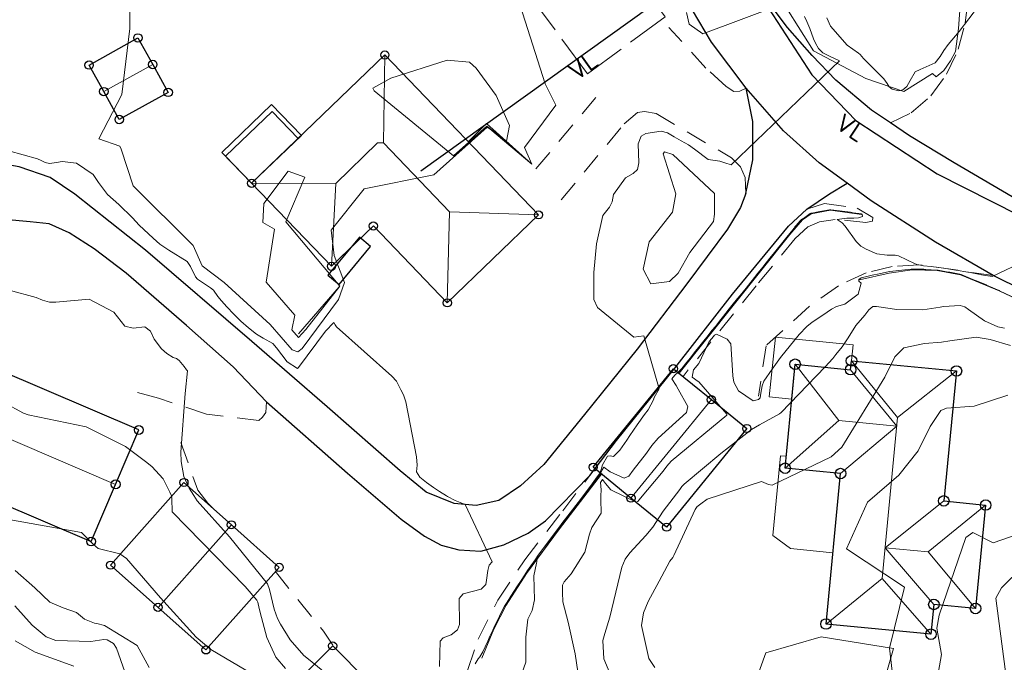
# Model space of a CAD drawing. Header units: metres. Extents: x 0 to 385757, y 0 to 6885278.
# Tile 31 of 108: x 308702 to 308770, y 6884135 to 6884179. Entities that reach past the tile are written whole.
import ezdxf

# ---------------------------------------------------------------- set-up
doc = ezdxf.new("R2010")
doc.units = ezdxf.units.M
doc.linetypes.add('RUIN', pattern=[3.8, 3, -0.8])
doc.linetypes.add('STVEGKANT', pattern=[2.5, 1.5, -1])
for name, color, linetype in [('K--DI---', 7, 'Continuous'), ('K--DI---05014--Takkant-HUS_PRIKK', 8, 'Continuous'), ('K--DI---09111--KantUtsnitt', 9, 'Continuous'), ('K--DI---Flateavgrensning', 9, 'Continuous'), ('K--DI---LednTraseseksjon-VL-Sosiinfo', 9, 'Continuous'), ('K--DI---VegAnnenAvgrensning', 9, 'Continuous'), ('K--DI---VegFiktivGrense', 9, 'Continuous')]:
    doc.layers.add(name, color=color, linetype=linetype)
for name, color, linetype, lineweight in [('K--DI---05006--Grunnmur-RUIN', 8, 'RUIN', 20), ('K--DI---05041--TakoverbyggKant-OVERBYGG', 8, 'Continuous', 9), ('K--DI---05061--Veranda-HUSDIV', 8, 'Continuous', 9), ('K--DI---05080--Bygningslinje-HUSDIV', 8, 'Continuous', 9), ('K--DI---06002--MurLoddrett-STMUR', 8, 'STREK MED BDS208', 9), ('K--DI---07007--AnnetVegarealAvgrensning-STVEGKANT', 252, 'STVEGKANT', 20), ('K--DI---07018--Vegdekkekant-VKANT', 250, 'Continuous', 25), ('K--DI---08000--LednTraseseksjon-Vann', 5, 'Continuous', 25), ('K--DI---Høydekurve-KURVE', 8, 'Continuous', 9), ('K--DI---Høydekurve-TKURVE', 7, 'Continuous', 20), ('K--DI---Mønelinje-HUSDIV', 8, 'Continuous', 9)]:
    doc.layers.add(name, color=color, linetype=linetype, lineweight=lineweight)
doc.layers.add('K--DI---HUS_PRIKK', color=7, linetype='Continuous', true_color=0x000000)
doc.styles.add('Focus CAT', font='isocpeur.ttf')
doc.linetypes.add('STREK MED BDS208', pattern='A,3.5,[208,BDS.shx,S=128,R=0,X=0,Y=0]', length=3.5)

# ---------------------------------------------------------------- blocks, each defined once
blk = doc.blocks.new('BDS199')
at = {"layer": 'K--DI---'}
blk.add_circle((0, 0), 5, dxfattribs=at)

msp = doc.modelspace()

# ---------------------------------------------------------------- linework, layer by layer
at = {"layer": 'K--DI---05006--Grunnmur-RUIN'}
msp.add_polyline3d([(308735.2, 6884183.85, 28.76), (308740.6, 6884187.84, 28.5), (308746.81, 6884179.39, 28.57), (308741.41, 6884175.41, 28.62), (308735.2, 6884183.85, 28.76)], dxfattribs=at)
at = {"layer": 'K--DI---05014--Takkant-HUS_PRIKK', "flags": 128}
for points, elevation in [([(308727.32, 6884176.73), (308718.05, 6884167.81), (308723.61, 6884162.04), (308726.52, 6884164.84), (308731.66, 6884159.5), (308738.01, 6884165.61), (308727.32, 6884176.73)], 32.89), ([(308767.08, 6884154.76), (308766.2, 6884145.73), (308769.11, 6884145.44), (308768.41, 6884138.25), (308765.51, 6884138.53), (308765.31, 6884136.46), (308758.01, 6884137.17), (308759.02, 6884147.63), (308755.16, 6884148), (308755.86, 6884155.23), (308759.72, 6884154.85), (308759.78, 6884155.47), (308767.08, 6884154.76)], 37.27)]:
    msp.add_lwpolyline(points, dxfattribs=dict(at, elevation=elevation))
at = {"layer": 'K--DI---05014--Takkant-HUS_PRIKK'}
for points in [[(308706.74, 6884176.03, 31.07), (308710.14, 6884177.91, 31.07), (308711.17, 6884176.07, 32.07), (308712.24, 6884174.13, 31.07), (308708.84, 6884172.24, 31.07), (308707.77, 6884174.18, 32.07), (308706.74, 6884176.03, 31.07)], [(308693.75, 6884148.51, 29.05), (308706.89, 6884142.9, 29.05), (308708.59, 6884146.88, 30.83), (308710.2, 6884150.66, 29.05), (308697.06, 6884156.27, 29.05), (308695.45, 6884152.49, 30.83), (308693.75, 6884148.51, 29.05)], [(308741.81, 6884148.07, 33.07), (308747.39, 6884154.92, 33.07), (308750.03, 6884152.77, 35.2), (308752.5, 6884150.76, 33.07), (308746.92, 6884143.9, 33.07), (308744.44, 6884145.92, 35.2), (308741.81, 6884148.07, 33.07)], [(308708.24, 6884141.26, 30.47), (308713.34, 6884147.01, 30.47), (308716.64, 6884144.07, 33.54), (308719.97, 6884141.11, 30.47), (308714.87, 6884135.37, 30.47), (308711.54, 6884138.33, 33.54), (308708.24, 6884141.26, 30.47)], [(308717.16, 6884129.1, 30.13), (308723.69, 6884135.65, 30.13), (308726.12, 6884133.23, 31.81), (308728.54, 6884130.81, 30.13), (308722.01, 6884124.26, 30.13), (308719.59, 6884126.68, 31.81), (308717.16, 6884129.1, 30.13)]]:
    msp.add_polyline3d(points, dxfattribs=at)
at = {"layer": 'K--DI---05041--TakoverbyggKant-OVERBYGG'}
msp.add_polyline3d([(308721.51, 6884171.14, 32.89), (308718.05, 6884167.81, 32.89), (308715.98, 6884169.96, 32.24), (308719.44, 6884173.29, 32.19), (308721.51, 6884171.14, 32.89)], dxfattribs=at)
at = {"layer": 'K--DI---05061--Veranda-HUSDIV', "flags": 128}
for points, elevation in [([(308721.29, 6884170.93), (308719.47, 6884172.81), (308716.24, 6884169.7), (308718.05, 6884167.81), (308721.29, 6884170.93)], 30.31), ([(308754.49, 6884157.1), (308754.06, 6884152.96), (308755.62, 6884152.81), (308755.86, 6884155.23), (308759.72, 6884154.85), (308759.89, 6884156.57), (308754.49, 6884157.1)], 33.02), ([(308758.49, 6884142.13), (308759.02, 6884147.63), (308755.16, 6884148), (308755.24, 6884148.83), (308754.84, 6884148.87), (308754.31, 6884143.32), (308755.53, 6884142.41), (308758.49, 6884142.13)], 35.33), ([(308760.29, 6884130.07), (308759.59, 6884130.34), (308759.93, 6884131.32), (308761.8, 6884132.31), (308762.7, 6884135.48), (308757.66, 6884136.27), (308753.81, 6884135.16), (308751.76, 6884129.46), (308758.15, 6884124.54), (308760.29, 6884130.07)], 33.68)]:
    msp.add_lwpolyline(points, dxfattribs=dict(at, elevation=elevation))
at = {"layer": 'K--DI---05080--Bygningslinje-HUSDIV'}
for points in [[(308727.32, 6884176.73, 32.89), (308727.22, 6884170.61, 34.83), (308726.81, 6884170.61, 34.7)], [(308718.05, 6884167.81, 32.89), (308723.9, 6884167.8, 34.7), (308723.61, 6884162.04, 32.89)], [(308738.01, 6884165.61, 32.89), (308731.82, 6884165.83, 34.83), (308731.66, 6884159.5, 32.89)], [(308755.86, 6884155.23, 37.27), (308758.91, 6884151.32, 38.84), (308755.16, 6884148, 37.27)], [(308767.08, 6884154.76, 37.27), (308762.99, 6884151.52, 38.84), (308759.78, 6884155.47, 37.27)], [(308759.72, 6884154.85, 37.27), (308762.94, 6884150.93, 38.84), (308759.02, 6884147.63, 37.27)], [(308766.2, 6884145.73, 37.27), (308762.12, 6884142.47, 38.84), (308765.51, 6884138.53, 37.27)], [(308769.11, 6884145.44, 37.27), (308765.11, 6884142.18, 38.84), (308768.41, 6884138.25, 37.27)], [(308758.01, 6884137.17, 37.27), (308761.91, 6884140.33, 38.84), (308765.31, 6884136.46, 37.27)]]:
    msp.add_polyline3d(points, dxfattribs=at)
at = {"layer": 'K--DI---06002--MurLoddrett-STMUR'}
for points in [[(308754.34, 6884181.49, 28.62), (308757.13, 6884177.01, 29.03), (308760.77, 6884175.1, 29.93), (308763.41, 6884174.19, 29.97), (308765.42, 6884175.43, 30.44), (308765.68, 6884175.2, 30.44), (308766.21, 6884175.66, 30.56), (308766.66, 6884176.33, 30.61), (308767.01, 6884176.96, 30.63), (308767.22, 6884178.56, 30.56), (308767.37, 6884180.48, 30.63), (308767.25, 6884181.72, 30.61), (308767.05, 6884182.55, 30.57)], [(308733.12, 6884170.7, 30.79), (308734.39, 6884171.97, 30.79), (308737.55, 6884169.14, 29)], [(308760.47, 6884165.64, 30.22), (308758.31, 6884165.95, 30.27), (308756.97, 6884165.69, 30.28), (308756.36, 6884165.27, 30.3), (308755.49, 6884164.26, 30.32), (308747.79, 6884154.6, 30.92)], [(308777.58, 6884156.78, 30.87), (308770.06, 6884160.33, 31.02), (308767.36, 6884161.44, 31.14), (308765.75, 6884161.75, 31.18), (308764, 6884161.79, 31.23), (308762.4, 6884161.55, 31.3), (308760.33, 6884161.1, 31.36)], [(308721.31, 6884157.34, 30.3), (308724.13, 6884160.61, 30.19)], [(308742.4, 6884147.59, 30.82), (308739.46, 6884143.79, 30.4), (308737.18, 6884140.69, 29.82), (308735.76, 6884138.47, 29.42), (308734.91, 6884136.81, 29.34), (308734.06, 6884134.79, 29.53)]]:
    msp.add_polyline3d(points, dxfattribs=at)
at = {"layer": 'K--DI---07007--AnnetVegarealAvgrensning-STVEGKANT', "elevation": 27.59, "flags": 128}
msp.add_lwpolyline([(308719.71, 6884140.82), (308723.04, 6884136.67), (308723.85, 6884135.49)], dxfattribs=at)
at = {"layer": 'K--DI---07007--AnnetVegarealAvgrensning-STVEGKANT'}
for points in [[(308762.5, 6884172, 29.22), (308763.92, 6884172.71, 29.29), (308765.29, 6884173.89, 29.37), (308766.39, 6884175.39, 29.52), (308767.21, 6884177.14, 29.63), (308767.69, 6884178.95, 29.73), (308767.89, 6884180.54, 29.78), (308767.69, 6884183.62, 29.85)], [(308752.45, 6884174.41, 28.22), (308752.02, 6884174.21, 28.32), (308751.6, 6884174.2, 28.37), (308751.05, 6884174.54, 28.38), (308749.65, 6884175.81, 28.38), (308747.08, 6884178.63, 28.38)], [(308742, 6884173.78, 28.3), (308737.52, 6884168.45, 28.11)], [(308739.59, 6884166.65, 28.14), (308743.96, 6884171.93, 28.26), (308744.9, 6884172.73, 28.26), (308745.38, 6884172.79, 28.26), (308746.18, 6884172.65, 28.29), (308751.44, 6884169.57, 28.42), (308752.05, 6884168.95, 28.48), (308752.39, 6884168.21, 28.5), (308752.43, 6884167.11, 28.62)], [(308756.67, 6884166, 29.21), (308757.9, 6884166.4, 29.25), (308760.18, 6884166.08, 29.36), (308761.26, 6884165.44, 29.46), (308761.23, 6884165.17, 29.53), (308760.78, 6884165.09, 29.71), (308758.64, 6884165.3, 30.02), (308757.55, 6884165.13, 30.12), (308756.74, 6884164.77, 30.23), (308755.87, 6884163.96, 30.26), (308753.14, 6884160.67, 30.46), (308748.06, 6884154.38, 30.91)], [(308769.64, 6884161.4, 29.93), (308764.47, 6884162.15, 29.99), (308762.62, 6884162.02, 30.16), (308760.79, 6884161.59, 30.22), (308758.87, 6884160.68, 30.39), (308756.85, 6884159.27, 30.48), (308753.85, 6884156.52, 30.73), (308753.3, 6884153, 30.87)], [(308719.09, 6884152.62, 27.55), (308719.04, 6884151.87, 27.52), (308718.81, 6884151.54, 27.46), (308718.54, 6884151.31, 27.44), (308714.9, 6884151.76, 27.12), (308711.57, 6884152.88, 26.79), (308709.58, 6884153.41, 26.56)], [(308713.12, 6884149.78, 27.08), (308714.3, 6884146.47, 27.42), (308715, 6884145.58, 27.46), (308715.42, 6884145.15, 27.47)], [(308738.9, 6884126.15, 29.54), (308733.89, 6884130.24, 29.44), (308733.23, 6884131.07, 29.3), (308732.94, 6884132.04, 28.96), (308733.06, 6884133.95, 28.53), (308733.82, 6884136.12, 28.14), (308735.18, 6884138.84, 28.1), (308737.05, 6884141.63, 28.12), (308739.7, 6884145.05, 28.39), (308741.57, 6884147.49, 28.51)]]:
    msp.add_polyline3d(points, dxfattribs=at)
at = {"layer": 'K--DI---07018--Vegdekkekant-VKANT'}
for points in [[(308762.5, 6884172, 29.22), (308761.17, 6884172.89, 29.08), (308758.69, 6884174.97, 28.77), (308757.05, 6884176.7, 28.49), (308755.33, 6884178.63, 27.98), (308753.55, 6884181.03, 27.57), (308751.53, 6884184.46, 27.28), (308749.73, 6884187.8, 26.89), (308748.24, 6884191.32, 26.36), (308746.89, 6884195.01, 25.69), (308745.82, 6884198.65, 25.09), (308745.18, 6884201.76, 24.71), (308744.95, 6884204.92, 24.43), (308744.94, 6884208.2, 23.97), (308745.15, 6884211.58, 23.51), (308745.67, 6884214.97, 23.14), (308746.88, 6884219.74, 22.6), (308748.14, 6884223.62, 22.05), (308749.85, 6884227.01, 21.75), (308751.97, 6884230.39, 21.15), (308754.07, 6884233.08, 20.91), (308755.38, 6884234.47, 20.56)], [(308752.45, 6884174.41, 28.22), (308750.05, 6884177.62, 28.02), (308747.83, 6884181.35, 27.57), (308745.68, 6884185.32, 26.87), (308743.82, 6884189.42, 26.41), (308741.93, 6884193.5, 25.64), (308740.78, 6884197.79, 25.36)], [(308752.43, 6884167.11, 28.62), (308752.06, 6884166.12, 28.72), (308751.15, 6884164.61, 28.86), (308748.33, 6884160.82, 28.9), (308744.86, 6884156.27, 28.96), (308741.2, 6884151.73, 28.83), (308738.38, 6884148.25, 28.58), (308736.76, 6884146.77, 28.43), (308735.24, 6884145.76, 28.32), (308733.66, 6884145.41, 28.1), (308732.14, 6884145.54, 27.9), (308730.2, 6884146.34, 27.8), (308728.38, 6884147.81, 27.8), (308723.3, 6884152.27, 27.69), (308718.07, 6884156.81, 27.51), (308710.67, 6884163.15, 27.33), (308705.75, 6884167.06, 27.34), (308704.04, 6884168.2, 27.34), (308701.89, 6884168.96, 27.1), (308697.49, 6884169.73, 26.71), (308695.05, 6884170.25, 26.54)], [(308719.09, 6884152.62, 27.55), (308716.76, 6884155.04, 27.6), (308713.52, 6884157.93, 27.49), (308709.33, 6884161.57, 27.47), (308707.09, 6884163.25, 27.48), (308705.35, 6884164.37, 27.49), (308703.96, 6884164.98, 27.45), (308702.64, 6884165.14, 27.29), (308698.83, 6884165.48, 27.09), (308695.06, 6884165.08, 26.35)], [(308741.57, 6884147.49, 28.51), (308743.44, 6884149.93, 28.62), (308747.49, 6884154.96, 29.06), (308751.51, 6884160.09, 29.2), (308755.4, 6884164.83, 29.21), (308756.67, 6884166, 29.21)], [(308804.46, 6884145.14, 29.68), (308804.07, 6884145.3, 29.71), (308798.19, 6884147.97, 30.11), (308792.25, 6884150.65, 30.34), (308786.99, 6884153.05, 30.37), (308779.45, 6884156.54, 30.4), (308773.91, 6884159.3, 30.3), (308769.64, 6884161.4, 29.93)]]:
    msp.add_polyline3d(points, dxfattribs=at)
at = {"layer": 'K--DI---08000--LednTraseseksjon-Vann'}
for points in [[(308751.67, 6884184.31), (308729.81, 6884168.65)], [(308751.67, 6884184.31), (308754, 6884179.98), (308757.01, 6884175.35), (308760.08, 6884172.18), (308765.74, 6884168.46), (308773.34, 6884164.63), (308788.29, 6884158.83)]]:
    msp.add_lwpolyline(points, dxfattribs=at)
at = {"layer": 'K--DI---09111--KantUtsnitt', "linetype": 'Continuous', "elevation": 29.21}
msp.add_lwpolyline([(308756.67, 6884166), (308758.26, 6884167.07), (308759.47, 6884167.82)], dxfattribs=at)
at = {"layer": 'K--DI---09111--KantUtsnitt', "linetype": 'Continuous'}
for points in [[(308762.5, 6884172, 29.22), (308761.17, 6884172.89, 29.08), (308758.69, 6884174.97, 28.77), (308757.05, 6884176.7, 28.49), (308755.33, 6884178.63, 27.98), (308753.55, 6884181.03, 27.57), (308751.53, 6884184.46, 27.28), (308749.73, 6884187.8, 26.89), (308748.24, 6884191.32, 26.36), (308746.89, 6884195.01, 25.69), (308745.82, 6884198.65, 25.09), (308745.18, 6884201.76, 24.71), (308744.95, 6884204.92, 24.43), (308744.94, 6884208.2, 23.97), (308745.15, 6884211.58, 23.51), (308745.67, 6884214.97, 23.14), (308746.88, 6884219.74, 22.6), (308748.14, 6884223.62, 22.05), (308749.85, 6884227.01, 21.75), (308751.97, 6884230.39, 21.15), (308754.07, 6884233.08, 20.91), (308755.38, 6884234.47, 20.56)], [(308752.45, 6884174.41, 28.22), (308750.05, 6884177.62, 28.02), (308747.83, 6884181.35, 27.57), (308745.68, 6884185.32, 26.87), (308743.82, 6884189.42, 26.41), (308741.93, 6884193.5, 25.64), (308740.78, 6884197.79, 25.36)], [(308752.43, 6884167.11, 28.62), (308752.91, 6884169.44, 28.62), (308752.92, 6884172.1, 28.5), (308752.45, 6884174.41, 28.22)], [(308759.47, 6884167.82, 29.21), (308757.54, 6884169.23, 28.93), (308755.05, 6884171.45, 28.39), (308752.45, 6884174.41, 28.22)], [(308776.5, 6884163.96, 29.91), (308774.55, 6884164.9, 29.78), (308770.95, 6884166.87, 29.77), (308766.93, 6884169.24, 29.58), (308763.82, 6884171.11, 29.35), (308762.5, 6884172, 29.22)], [(308752.43, 6884167.11, 28.62), (308752.06, 6884166.12, 28.72), (308751.15, 6884164.61, 28.86), (308748.33, 6884160.82, 28.9), (308744.86, 6884156.27, 28.96), (308741.2, 6884151.73, 28.83), (308738.38, 6884148.25, 28.58), (308736.76, 6884146.77, 28.43), (308735.24, 6884145.76, 28.32), (308733.66, 6884145.41, 28.1), (308732.14, 6884145.54, 27.9), (308730.2, 6884146.34, 27.8), (308728.38, 6884147.81, 27.8), (308723.3, 6884152.27, 27.69), (308718.07, 6884156.81, 27.51), (308710.67, 6884163.15, 27.33), (308705.75, 6884167.06, 27.34), (308704.04, 6884168.2, 27.34), (308701.89, 6884168.96, 27.1), (308697.49, 6884169.73, 26.71), (308695.05, 6884170.25, 26.54)], [(308769.64, 6884161.4, 29.93), (308765.63, 6884163.71, 29.67), (308761.15, 6884166.59, 29.46), (308759.47, 6884167.82, 29.21)], [(308719.09, 6884152.62, 27.55), (308716.76, 6884155.04, 27.6), (308713.52, 6884157.93, 27.49), (308709.33, 6884161.57, 27.47), (308707.09, 6884163.25, 27.48), (308705.35, 6884164.37, 27.49), (308703.96, 6884164.98, 27.45), (308702.64, 6884165.14, 27.29), (308698.83, 6884165.48, 27.09), (308695.06, 6884165.08, 26.35)], [(308741.57, 6884147.49, 28.51), (308743.44, 6884149.93, 28.62), (308747.49, 6884154.96, 29.06), (308751.51, 6884160.09, 29.2), (308755.4, 6884164.83, 29.21), (308756.67, 6884166, 29.21)], [(308804.46, 6884145.14, 29.68), (308804.07, 6884145.3, 29.71), (308798.19, 6884147.97, 30.11), (308792.25, 6884150.65, 30.34), (308786.99, 6884153.05, 30.37), (308779.45, 6884156.54, 30.4), (308773.91, 6884159.3, 30.3), (308769.64, 6884161.4, 29.93)], [(308719.09, 6884152.62, 27.55), (308724.71, 6884147.65, 27.6), (308728.45, 6884144.47, 27.63), (308730.07, 6884143.27, 27.66), (308731.23, 6884142.66, 27.71), (308732.47, 6884142.32, 27.76), (308733.99, 6884142.24, 27.94), (308735.59, 6884142.67, 27.97), (308737.29, 6884143.49, 28.15), (308738.49, 6884144.34, 28.23), (308741.57, 6884147.49, 28.51)]]:
    msp.add_polyline3d(points, dxfattribs=at)
at = {"layer": 'K--DI---Flateavgrensning', "linetype": 'Continuous'}
msp.add_polyline3d([(308723.35, 6884161.41, 30.19), (308724.13, 6884160.77, 30.19), (308726.32, 6884163.42, 28.51), (308725.55, 6884164.06, 28.51), (308723.35, 6884161.41, 30.19)], dxfattribs=at)
at = {"layer": 'K--DI---Høydekurve-KURVE', "flags": 128}
for points, elevation in [([(308736.39, 6884181.28), (308738.47, 6884174.72), (308739.21, 6884173.23), (308737.03, 6884170.29), (308737.55, 6884169.14), (308734.61, 6884171.6), (308734.43, 6884171.72), (308730.72, 6884168.39), (308725.89, 6884167.42), (308723.58, 6884164.54), (308723.79, 6884162.79), (308724.52, 6884160.92), (308724.1, 6884159.72), (308721.56, 6884156.33), (308721.27, 6884156.1), (308720.87, 6884156.24), (308719.33, 6884157.99), (308716.14, 6884160.92), (308714.62, 6884162.06), (308713.98, 6884163.49), (308709.82, 6884167.62), (308708.98, 6884170.18), (308708.87, 6884170.38), (308707.43, 6884170.89), (308709.03, 6884173.97), (308709.57, 6884178.57), (308709.56, 6884182.05)], 29), ([(308748.31, 6884179.69), (308748.48, 6884178.86), (308749.43, 6884178.2), (308754.76, 6884180.2)], 28), ([(308733.61, 6884134.41), (308733.81, 6884134.75), (308733.92, 6884134.88), (308734.14, 6884135.23), (308734.3, 6884135.59), (308734.48, 6884135.99), (308734.63, 6884136.32), (308734.82, 6884136.74), (308734.95, 6884137.02), (308735.22, 6884137.56), (308735.37, 6884137.87), (308735.65, 6884138.41), (308735.82, 6884138.69), (308736.09, 6884139.11), (308736.3, 6884139.44), (308736.54, 6884139.82), (308736.79, 6884140.19), (308737.01, 6884140.53), (308737.25, 6884140.89), (308737.48, 6884141.22), (308737.77, 6884141.64), (308737.99, 6884141.95), (308738.34, 6884142.42), (308738.55, 6884142.7), (308738.9, 6884143.18), (308739.09, 6884143.43), (308739.47, 6884143.93), (308739.64, 6884144.15), (308740.04, 6884144.68), (308740.2, 6884144.9), (308740.61, 6884145.42), (308740.76, 6884145.62), (308741.18, 6884146.17), (308741.32, 6884146.35), (308741.74, 6884146.92), (308741.86, 6884147.08), (308741.97, 6884147.24), (308742.29, 6884147.67), (308742.46, 6884148.23), (308742.81, 6884148.83), (308742.98, 6884148.87), (308743.23, 6884148.81), (308743.67, 6884149.25), (308744.16, 6884149.96), (308744.37, 6884150.27), (308744.86, 6884151.01), (308745.38, 6884151.74), (308745.63, 6884152.06), (308746, 6884152.75), (308746.06, 6884152.91), (308746.39, 6884153.53), (308745.34, 6884157.2), (308744.63, 6884157.12), (308742.11, 6884159.18), (308741.86, 6884159.72), (308741.85, 6884161.6), (308742.03, 6884163.59), (308742.47, 6884165.56), (308742.94, 6884166.15), (308743.13, 6884166.51), (308743.22, 6884167.02), (308744.06, 6884168.18), (308744.58, 6884168.5), (308744.9, 6884168.76), (308744.99, 6884169.24), (308744.95, 6884170.54), (308745.15, 6884171.08), (308745.47, 6884171.28), (308746.53, 6884171.44), (308746.97, 6884171.31), (308747.45, 6884171.04), (308747.94, 6884170.77), (308748.44, 6884170.49), (308748.86, 6884170.18), (308749.8, 6884169.46), (308750.62, 6884169.35), (308750.97, 6884169.24), (308751.41, 6884169.09), (308758.95, 6884176.31), (308758.26, 6884176.65), (308757.79, 6884176.87), (308757.48, 6884177.17), (308757.27, 6884177.54), (308757.14, 6884177.84), (308756.87, 6884178.58), (308756.68, 6884179.05), (308756.51, 6884179.41)], 29), ([(308731.13, 6884134.21), (308731.17, 6884135.99), (308731.38, 6884136.21), (308731.94, 6884136.42), (308732.36, 6884136.77), (308732.5, 6884137.14), (308732.48, 6884138.95), (308732.77, 6884139.27), (308734.02, 6884139.6), (308734.34, 6884139.92), (308734.4, 6884140.22), (308734.47, 6884140.88), (308734.58, 6884141.27), (308734.78, 6884141.5), (308732.9, 6884145.48), (308732.21, 6884145.76), (308731.68, 6884146.04), (308731.6, 6884146.09), (308731.13, 6884146.39), (308730.71, 6884146.66), (308730.22, 6884147.02), (308729.76, 6884147.39), (308729.53, 6884147.75), (308729.56, 6884148.21), (308729.53, 6884148.79), (308728.78, 6884152.62), (308728.61, 6884153.11), (308728.44, 6884153.45), (308728.12, 6884154.05), (308727.81, 6884154.4), (308723.96, 6884157.84), (308723.85, 6884157.97), (308723.76, 6884158.12), (308723.2, 6884157.52), (308721.32, 6884155), (308721.23, 6884154.94), (308720.53, 6884155.4), (308719.79, 6884156.37), (308719.53, 6884156.66), (308718.86, 6884157.05), (308718.39, 6884157.31), (308717.83, 6884157.75), (308717.31, 6884158.23), (308716.81, 6884158.7), (308716.32, 6884159.21), (308715.96, 6884159.63), (308715.71, 6884159.94), (308715.39, 6884160.38), (308715.2, 6884160.55), (308714.29, 6884161.15), (308714.15, 6884161.3), (308713.79, 6884162.02), (308713.56, 6884162.37), (308712.28, 6884163.16), (308711.66, 6884163.57), (308711.19, 6884164), (308710.23, 6884164.9), (308709.76, 6884165.41), (308708.82, 6884166.33), (308708.03, 6884167.02), (308707.39, 6884167.87), (308707.02, 6884168.41), (308705.86, 6884169.21), (308704.87, 6884169.32), (308704.48, 6884169.25), (308703.99, 6884169.18), (308703.69, 6884169.26), (308703.42, 6884169.4), (308703.15, 6884169.5), (308701.17, 6884170.06)], 28), ([(308740.74, 6884133.85), (308740.56, 6884135.1), (308740.08, 6884137.31), (308739.7, 6884138.71), (308739.67, 6884139.36), (308739.68, 6884139.88), (308739.78, 6884140.11), (308740.28, 6884140.66), (308741.24, 6884142.17), (308741.55, 6884143.41), (308741.72, 6884143.88), (308742.36, 6884144.87), (308742.34, 6884145.85), (308742.35, 6884146.08), (308742.37, 6884146.49), (308742.31, 6884147), (308742.46, 6884147.21), (308742.67, 6884146.95), (308743.03, 6884146.51), (308744.81, 6884145.65), (308744.91, 6884145.68), (308744.99, 6884145.78), (308746.68, 6884147.79), (308746.94, 6884148.15), (308747.23, 6884148.49), (308751.11, 6884151.69), (308751.11, 6884151.77), (308749.17, 6884154), (308749.12, 6884154.03), (308748.69, 6884154.32), (308748.8, 6884154.84), (308749.16, 6884155.29), (308749.89, 6884156.8), (308750.06, 6884157.02), (308750.26, 6884157.25), (308750.38, 6884157.33), (308751.13, 6884156.98), (308751.38, 6884156.65), (308751.42, 6884156.31), (308751.52, 6884154.43), (308751.6, 6884153.98), (308751.92, 6884153.39), (308752.93, 6884152.68), (308753.31, 6884152.77), (308753.42, 6884152.9), (308753.48, 6884153.21), (308753.56, 6884153.73), (308753.67, 6884154.06), (308754.26, 6884154.88), (308754.83, 6884155.7), (308756.14, 6884157.3), (308756.68, 6884157.86), (308757.05, 6884158.16), (308757.5, 6884158.45), (308758.08, 6884158.85), (308758.38, 6884159.06), (308758.74, 6884159.24), (308759.32, 6884159.4), (308760.24, 6884160.11), (308760.45, 6884160.86), (308760.28, 6884161), (308760.3, 6884161.13), (308760.45, 6884161.23), (308760.95, 6884161.36), (308761.22, 6884161.41), (308761.71, 6884161.52), (308762.21, 6884161.62), (308762.45, 6884161.67), (308763.07, 6884161.75), (308763.28, 6884161.77), (308763.92, 6884161.84), (308764.08, 6884161.85), (308764.82, 6884161.83), (308764.87, 6884161.82), (308764.96, 6884161.81), (308765.7, 6884161.78), (308765.81, 6884161.77), (308766.51, 6884161.64), (308766.62, 6884161.62), (308767.32, 6884161.48), (308767.41, 6884161.46), (308768.22, 6884161.13), (308768.3, 6884161.1), (308768.4, 6884161.05), (308769.16, 6884160.74), (308769.18, 6884160.73), (308770.05, 6884160.35), (308770.07, 6884160.34), (308770.9, 6884159.94)], 31), ([(308723.99, 6884133.11), (308721.88, 6884134.83), (308721.69, 6884134.98), (308720.73, 6884136.07), (308720.06, 6884137.17), (308719.86, 6884137.55), (308719.62, 6884138.2), (308719.3, 6884139.58), (308719.16, 6884139.96), (308716.51, 6884143.23), (308714.26, 6884145.73), (308714.03, 6884146.1), (308713.71, 6884146.62), (308713.33, 6884147.42), (308713.14, 6884148.46), (308713.13, 6884149.12), (308713.43, 6884153.2), (308713.59, 6884154.76), (308713.53, 6884154.84), (308713.35, 6884155.07), (308713.01, 6884155.5), (308712.83, 6884155.62), (308712.59, 6884155.7), (308712.16, 6884155.97), (308711.78, 6884156.31), (308711.26, 6884156.97), (308711.01, 6884157.53), (308710.63, 6884157.82), (308709.82, 6884157.73), (308709.22, 6884157.88), (308708.46, 6884158.86), (308706.74, 6884159.75), (308704.44, 6884159.54), (308703.98, 6884159.54), (308703.5, 6884159.69), (308703.06, 6884159.87), (308701.18, 6884160.39)], 27), ([(308760.98, 6884159), (308761.26, 6884159.25), (308761.51, 6884159.24), (308762.93, 6884159.03), (308764.74, 6884159.02), (308765.95, 6884159.19), (308766.19, 6884159.24), (308767.33, 6884159.32), (308767.66, 6884159.23), (308767.93, 6884159.04), (308769.03, 6884158.25), (308769.97, 6884157.83), (308770.42, 6884157.74)], 32), ([(308743.16, 6884133.31), (308742.56, 6884134.74), (308742.49, 6884136.02), (308742.62, 6884136.52), (308742.97, 6884137.65), (308743.81, 6884141.12), (308744.03, 6884141.67), (308744.35, 6884142.13), (308745.48, 6884143.32), (308745.95, 6884143.9), (308746.69, 6884145.02), (308747.84, 6884146.53), (308747.98, 6884146.72), (308748.13, 6884146.9), (308750.69, 6884149.02), (308752.82, 6884150.69), (308753.38, 6884151.02), (308754.76, 6884151.78), (308754.88, 6884151.88), (308757.94, 6884155.05), (308758.49, 6884155.64), (308758.7, 6884155.91), (308759.12, 6884156.43), (308759.54, 6884157.07), (308760.09, 6884157.93), (308760.7, 6884158.64), (308760.98, 6884159)], 32), ([(308746.09, 6884134.15), (308745.67, 6884134.77), (308745.18, 6884137.06), (308745.32, 6884137.95), (308745.63, 6884138.74), (308746.41, 6884140.15), (308747.14, 6884141.54), (308747.34, 6884141.8), (308747.43, 6884141.93), (308748.9, 6884145.13), (308749, 6884145.28), (308749.02, 6884145.3), (308749.03, 6884145.31), (308749.29, 6884145.53), (308749.74, 6884145.85), (308753.51, 6884147.08), (308754.01, 6884146.87), (308754.25, 6884146.83), (308758.36, 6884148.79), (308759.1, 6884149.47), (308762.1, 6884154.33), (308762.79, 6884155.74), (308763.43, 6884156.37), (308764.86, 6884156.67), (308766.04, 6884156.76), (308766.63, 6884156.85), (308768.46, 6884157.12), (308769.42, 6884156.94), (308770.84, 6884156.54)], 33), ([(308762.6, 6884133.89), (308762.42, 6884135.5), (308763.46, 6884139.74), (308759.43, 6884142.39), (308760.89, 6884145.65), (308763.07, 6884147.52), (308764.42, 6884149.2), (308765.25, 6884150.89), (308766, 6884152.01), (308766.38, 6884152.18), (308768.32, 6884152.32), (308770.66, 6884153.07)], 34), ([(308720.41, 6884134.08), (308719.74, 6884134.87), (308719.1, 6884136.24), (308718.73, 6884137.62), (308718.58, 6884138.25), (308718.47, 6884138.7), (308718.42, 6884138.83), (308717.59, 6884139.79), (308712.52, 6884144.96), (308712.51, 6884145.9), (308712.48, 6884146.08), (308712.35, 6884146.33), (308711.89, 6884147.27), (308711.1, 6884148.12), (308710.66, 6884148.46), (308709.28, 6884149.51), (308706.54, 6884150.88), (308702.51, 6884151.72), (308702.19, 6884151.82), (308700.82, 6884152.56)], 26), ([(308776.91, 6884142.29), (308778.04, 6884141.87), (308779.52, 6884140.51), (308780.13, 6884138.98), (308780.04, 6884137), (308779.8, 6884135.09), (308779.61, 6884134.34), (308778.11, 6884131.05), (308776.35, 6884128.14), (308775.87, 6884127.54), (308775.1, 6884127.11), (308773.23, 6884126.88), (308772.27, 6884127.23), (308770.3, 6884129.03), (308769.92, 6884130.3), (308770.27, 6884131.99), (308770.46, 6884134.04), (308769.83, 6884138.96), (308770.21, 6884139.68), (308771.71, 6884141.15), (308774.55, 6884142.21), (308775.56, 6884142.36), (308776.91, 6884142.29)], 36), ([(308710.92, 6884134.14), (308710.08, 6884135.68), (308707.82, 6884137.07), (308707.27, 6884137.21), (308707.12, 6884137.23), (308706.43, 6884137.51), (308705.86, 6884137.96), (308704.95, 6884138.3), (308704.02, 6884138.7), (308702.97, 6884139.68), (308701.61, 6884140.9)], 24), ([(308709.94, 6884131.81), (308708.64, 6884135.5), (308708.44, 6884135.82), (308708.01, 6884136.06), (308707.76, 6884136.09), (308706.86, 6884135.95), (308704.42, 6884136.02), (308703.76, 6884136.27), (308702.78, 6884137.08), (308701.58, 6884138.44)], 23), ([(308705.68, 6884134.25), (308702.99, 6884135.22), (308701.59, 6884136)], 22)]:
    msp.add_lwpolyline(points, dxfattribs=dict(at, elevation=elevation))
at = {"layer": 'K--DI---Høydekurve-TKURVE', "flags": 128}
for points, elevation in [([(308768.62, 6884180.11), (308767.28, 6884178.36), (308766.51, 6884177.46), (308766.2, 6884177.04), (308765.95, 6884176.63), (308765.59, 6884176.18), (308764.56, 6884175.72), (308764.21, 6884175.55), (308763.85, 6884174.95), (308763.63, 6884174.54), (308763.35, 6884174.31), (308763.08, 6884174.24), (308762.61, 6884174.36), (308762.4, 6884174.52), (308762.26, 6884174.74), (308762.04, 6884175.06), (308760.61, 6884176.49), (308760.38, 6884176.76), (308760.27, 6884176.86), (308759.48, 6884177.41), (308758.32, 6884178.72), (308758.06, 6884179.3)], 30), ([(308735.78, 6884170.73), (308734.42, 6884171.78), (308732.09, 6884169.71), (308726.58, 6884174.23), (308726.48, 6884174.43), (308727.73, 6884175.11), (308731.65, 6884176.37), (308733.2, 6884176.22), (308733.68, 6884175.82), (308735.07, 6884173.91), (308735.99, 6884171.83), (308735.78, 6884170.73)], 30), ([(308747.73, 6884161.56), (308747.11, 6884160.98), (308745.83, 6884160.81), (308745.28, 6884161.85), (308745.71, 6884163.75), (308747.33, 6884165.81), (308747.56, 6884167.08), (308746.68, 6884169.86), (308746.76, 6884169.99), (308747.34, 6884169.8), (308750.26, 6884167.1), (308750.25, 6884165.67), (308750.19, 6884165.16), (308748.54, 6884162.99), (308747.73, 6884161.56)], 30), ([(308718.91, 6884166.41), (308720.58, 6884168.66), (308721.75, 6884168.24), (308720.44, 6884165.13), (308724.19, 6884160.66), (308721.81, 6884157.64), (308721.3, 6884157.09), (308720.84, 6884157.63), (308721.06, 6884158.64), (308719.05, 6884160.94), (308719.64, 6884164.63), (308718.84, 6884165.08), (308718.91, 6884166.41)], 30), ([(308736.58, 6884133.02), (308737.12, 6884134.52), (308737.13, 6884136.26), (308737.27, 6884137.51), (308737.56, 6884138.12), (308737.73, 6884138.86), (308737.69, 6884140.52), (308737.86, 6884141.39), (308737.9, 6884141.5), (308737.9, 6884141.68), (308738.28, 6884142.21), (308738.32, 6884142.26), (308738.82, 6884142.95), (308738.89, 6884143.05), (308739.35, 6884143.69), (308739.46, 6884143.83), (308739.92, 6884144.43), (308740.05, 6884144.59), (308740.49, 6884145.16), (308740.63, 6884145.35), (308741.03, 6884145.89), (308741.2, 6884146.11), (308741.59, 6884146.62), (308741.78, 6884146.87), (308741.83, 6884146.94), (308742.21, 6884147.43), (308742.33, 6884147.64), (308742.43, 6884147.88), (308742.56, 6884148.08), (308743, 6884147.76), (308743.97, 6884147.31), (308744.29, 6884147.46), (308744.58, 6884147.86), (308745.52, 6884149.04), (308745.9, 6884149.58), (308746.32, 6884150.09), (308748.31, 6884151.88), (308748.39, 6884152.29), (308747.73, 6884153.49), (308747.59, 6884153.75), (308747.27, 6884154.22), (308747.49, 6884154.48), (308747.71, 6884154.66), (308747.98, 6884154.93), (308748.33, 6884155.37), (308748.55, 6884155.65), (308748.91, 6884156.11), (308749.13, 6884156.39), (308749.5, 6884156.85), (308749.72, 6884157.12), (308750.09, 6884157.59), (308750.31, 6884157.86), (308750.68, 6884158.33), (308750.88, 6884158.58), (308751.27, 6884159.07), (308751.46, 6884159.31), (308751.86, 6884159.8), (308752.04, 6884160.01), (308752.45, 6884160.52), (308752.61, 6884160.73), (308753.03, 6884161.26), (308753.18, 6884161.45), (308753.61, 6884161.98), (308753.75, 6884162.16), (308754.2, 6884162.71), (308754.34, 6884162.88), (308754.79, 6884163.45), (308754.91, 6884163.61), (308755.38, 6884164.19), (308755.49, 6884164.32), (308755.78, 6884164.7), (308755.84, 6884164.78), (308755.93, 6884164.87), (308756.22, 6884165.19), (308756.3, 6884165.3), (308756.36, 6884165.33), (308756.43, 6884165.37), (308756.9, 6884165.7), (308756.95, 6884165.72), (308757.03, 6884165.74), (308757.58, 6884165.84), (308757.71, 6884165.87), (308758.25, 6884165.96), (308758.34, 6884165.96), (308758.95, 6884165.89), (308759.12, 6884165.87), (308759.71, 6884165.79), (308759.9, 6884165.76), (308760.48, 6884165.68), (308760.52, 6884165.66), (308760.54, 6884165.51), (308760.27, 6884165.4), (308759.94, 6884165.39), (308759.46, 6884165.38), (308759.28, 6884165.36), (308758.78, 6884165.29), (308759.12, 6884165.06), (308759.35, 6884164.83), (308760.1, 6884163.76), (308760.42, 6884163.43), (308760.79, 6884163.22), (308761.38, 6884162.98), (308761.55, 6884162.91), (308762.27, 6884162.82), (308762.82, 6884162.82), (308763.05, 6884162.76), (308763.64, 6884162.48), (308763.76, 6884162.42), (308764.36, 6884162.14), (308764.47, 6884162.15), (308764.8, 6884162.06), (308765.33, 6884162.03), (308766.18, 6884161.9), (308766.2, 6884161.9), (308767.04, 6884161.77), (308767.07, 6884161.77), (308767.88, 6884161.64), (308767.93, 6884161.63), (308768.72, 6884161.47), (308768.83, 6884161.45), (308769.56, 6884161.33), (308776.6, 6884164.66)], 30), ([(308718.15, 6884133.65), (308715.22, 6884135.41), (308714.19, 6884136.25), (308711.72, 6884138.99), (308709.35, 6884141.73), (308708.89, 6884142.05), (308707.37, 6884142.41), (308707.04, 6884142.7), (308706.21, 6884143.54), (308701.15, 6884144.43)], 25), ([(308775.64, 6884124.69), (308770.14, 6884122.19), (308768.75, 6884122.27), (308768.09, 6884122.96), (308767.47, 6884124.46), (308767.41, 6884125.29), (308766.84, 6884127.56), (308765.09, 6884129.45), (308765.64, 6884131.61), (308765.63, 6884132.69), (308766.03, 6884135.05), (308765.71, 6884136.89), (308765.88, 6884137.78), (308767.74, 6884143.19), (308768.23, 6884143.54), (308769.64, 6884142.81), (308773.33, 6884144.1)], 35)]:
    msp.add_lwpolyline(points, dxfattribs=dict(at, elevation=elevation))
at = {"layer": 'K--DI---Mønelinje-HUSDIV', "flags": 128}
for points, elevation in [([(308711.17, 6884176.07), (308707.77, 6884174.18)], 32.07), ([(308723.9, 6884167.8), (308726.81, 6884170.61)], 34.7), ([(308731.82, 6884165.83), (308727.22, 6884170.61)], 34.83), ([(308708.59, 6884146.88), (308695.45, 6884152.49)], 30.83), ([(308750.03, 6884152.77), (308744.44, 6884145.92)], 35.2), ([(308758.91, 6884151.32), (308762.94, 6884150.93)], 38.84), ([(308761.91, 6884140.33), (308762.99, 6884151.52)], 38.84), ([(308711.54, 6884138.33), (308716.64, 6884144.07)], 33.54), ([(308765.11, 6884142.18), (308762.12, 6884142.47)], 38.84)]:
    msp.add_lwpolyline(points, dxfattribs=dict(at, elevation=elevation))
at = {"layer": 'K--DI---VegAnnenAvgrensning', "linetype": 'Continuous', "elevation": 29.21}
msp.add_lwpolyline([(308756.67, 6884166), (308758.26, 6884167.07), (308759.47, 6884167.82)], dxfattribs=at)
at = {"layer": 'K--DI---VegAnnenAvgrensning', "linetype": 'Continuous'}
for points in [[(308752.43, 6884167.11, 28.62), (308752.91, 6884169.44, 28.62), (308752.92, 6884172.1, 28.5), (308752.45, 6884174.41, 28.22)], [(308776.5, 6884163.96, 29.91), (308774.55, 6884164.9, 29.78), (308770.95, 6884166.87, 29.77), (308766.93, 6884169.24, 29.58), (308763.82, 6884171.11, 29.35), (308762.5, 6884172, 29.22)], [(308769.64, 6884161.4, 29.93), (308765.63, 6884163.71, 29.67), (308761.15, 6884166.59, 29.46), (308759.47, 6884167.82, 29.21)], [(308719.09, 6884152.62, 27.55), (308724.71, 6884147.65, 27.6), (308728.45, 6884144.47, 27.63), (308730.07, 6884143.27, 27.66), (308731.23, 6884142.66, 27.71), (308732.47, 6884142.32, 27.76), (308733.99, 6884142.24, 27.94), (308735.59, 6884142.67, 27.97), (308737.29, 6884143.49, 28.15), (308738.49, 6884144.34, 28.23), (308741.57, 6884147.49, 28.51)]]:
    msp.add_polyline3d(points, dxfattribs=at)
at = {"layer": 'K--DI---VegFiktivGrense', "linetype": 'Continuous'}
msp.add_polyline3d([(308759.47, 6884167.82, 29.21), (308757.54, 6884169.23, 28.93), (308755.05, 6884171.45, 28.39), (308752.45, 6884174.41, 28.22)], dxfattribs=at)

# ---------------------------------------------------------------- block references
at = {"layer": 'K--DI---HUS_PRIKK', "linetype": 'Continuous'}
for p, xscale, yscale, rotation in [((308710.14, 6884177.91, 31.07), 0.05877832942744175, 0.05877832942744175, 299.2393434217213), ((308727.32, 6884176.73, 32.89), 0.05657901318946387, 0.05657901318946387, 223.8976883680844), ((308727.32, 6884176.73, 32.89), 0.05657901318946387, 0.05657901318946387, 223.8976883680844), ((308706.74, 6884176.03, 31.07), 0.05886592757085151, 0.05886592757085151, 28.94001269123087), ((308706.74, 6884176.03, 31.07), 0.05886592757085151, 0.05886592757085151, 28.94001269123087), ((308711.17, 6884176.07, 32.07), 0.05888407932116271, 0.05888407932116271, 298.8787736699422), ((308707.77, 6884174.18, 32.07), 0.05881677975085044, 0.05881677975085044, 119.1071690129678), ((308712.24, 6884174.13, 31.07), 0.05882797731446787, 0.05882797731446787, 209.0689101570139), ((308708.84, 6884172.24, 31.07), 0.05888407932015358, 0.05888407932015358, 118.8787736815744), ((308718.05, 6884167.81, 32.89), 0.05657825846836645, 0.05657825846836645, 313.9381521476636), ((308738.01, 6884165.61, 32.89), 0.05657953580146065, 0.05657953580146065, 133.8705183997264), ((308726.52, 6884164.84, 32.89), 0.0565788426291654, 0.0565788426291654, 313.9067018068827), ((308723.61, 6884162.04, 32.89), 0.05657903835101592, 0.05657903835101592, 43.89636492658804), ((308731.66, 6884159.5, 32.89), 0.05657903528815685, 0.05657903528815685, 43.8965259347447), ((308759.78, 6884155.47, 37.27), 0.07325289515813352, 0.07325289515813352, 354.4448691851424), ((308747.39, 6884154.92, 33.07), 0.05686375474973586, 0.05686375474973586, 320.8408375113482), ((308755.86, 6884155.23, 37.27), 0.07318225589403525, 0.07318225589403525, 354.3775993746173), ((308759.72, 6884154.85, 37.27), 0.07328193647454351, 0.07328193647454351, 84.47245984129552), ((308767.08, 6884154.76, 37.27), 0.07324139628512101, 0.07324139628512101, 264.4339341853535), ((308767.08, 6884154.76, 37.27), 0.07324139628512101, 0.07324139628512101, 264.4339341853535), ((308750.03, 6884152.77, 35.2), 0.05686595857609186, 0.05686595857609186, 320.8625038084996), ((308710.2, 6884150.66, 29.05), 0.06095985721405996, 0.06095985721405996, 156.8803945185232), ((308752.5, 6884150.76, 33.07), 0.05686720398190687, 0.05686720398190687, 230.8747117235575), ((308741.81, 6884148.07, 33.07), 0.05686303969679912, 0.05686303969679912, 50.83379005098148), ((308741.81, 6884148.07, 33.07), 0.05686303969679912, 0.05686303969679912, 50.83379005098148), ((308755.16, 6884148, 37.27), 0.07327926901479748, 0.07327926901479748, 84.46992721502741), ((308759.02, 6884147.63, 37.27), 0.07333697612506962, 0.07333697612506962, 174.5246461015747), ((308708.59, 6884146.88, 30.83), 0.06098090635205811, 0.06098090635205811, 66.9295877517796), ((308713.34, 6884147.01, 30.47), 0.05666260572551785, 0.05666260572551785, 318.3018656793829), ((308744.44, 6884145.92, 35.2), 0.05685304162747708, 0.05685304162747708, 140.7343279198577), ((308766.2, 6884145.73, 37.27), 0.0731103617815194, 0.0731103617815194, 354.3089018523), ((308769.11, 6884145.44, 37.27), 0.07324709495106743, 0.07324709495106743, 264.439354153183), ((308716.64, 6884144.07, 33.54), 0.05666632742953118, 0.05666632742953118, 318.3664606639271), ((308746.92, 6884143.9, 33.07), 0.05686332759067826, 0.05686332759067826, 140.8366285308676), ((308706.89, 6884142.9, 29.05), 0.06095581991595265, 0.06095581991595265, 66.87094316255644), ((308708.24, 6884141.26, 30.47), 0.05666996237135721, 0.05666996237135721, 48.42836855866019), ((308708.24, 6884141.26, 30.47), 0.05666996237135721, 0.05666996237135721, 48.42836855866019), ((308719.97, 6884141.11, 30.47), 0.05666704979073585, 0.05666704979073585, 228.3788543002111), ((308711.54, 6884138.33, 33.54), 0.05666821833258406, 0.05666821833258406, 138.3988067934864), ((308765.51, 6884138.53, 37.27), 0.07329125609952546, 0.07329125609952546, 264.4813058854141), ((308768.41, 6884138.25, 37.27), 0.0732952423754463, 0.0732952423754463, 174.4850884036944), ((308758.01, 6884137.17, 37.27), 0.07329484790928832, 0.07329484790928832, 84.48471413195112), ((308765.31, 6884136.46, 37.27), 0.07325289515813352, 0.07325289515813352, 174.4448691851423), ((308723.69, 6884135.65, 30.13), 0.05656866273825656, 0.05656866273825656, 315.1181354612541), ((308714.87, 6884135.37, 30.47), 0.05666632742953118, 0.05666632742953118, 138.3664606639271)]:
    msp.add_blockref('BDS199', p, dxfattribs=dict(at, xscale=xscale, yscale=yscale, rotation=rotation))

# ---------------------------------------------------------------- texts
at = {"layer": 'K--DI---LednTraseseksjon-VL-Sosiinfo', "linetype": 'Continuous', "char_height": 1.25, "attachment_point": 2, "style": 'Focus CAT'}
for insert, rotation in [((308740.74, 6884176.48), 35.616939), ((308760.08, 6884172.18), 326.685329)]:
    msp.add_mtext('VL', dxfattribs=dict(at, insert=insert, rotation=rotation))

doc.saveas('drawing.dxf')
